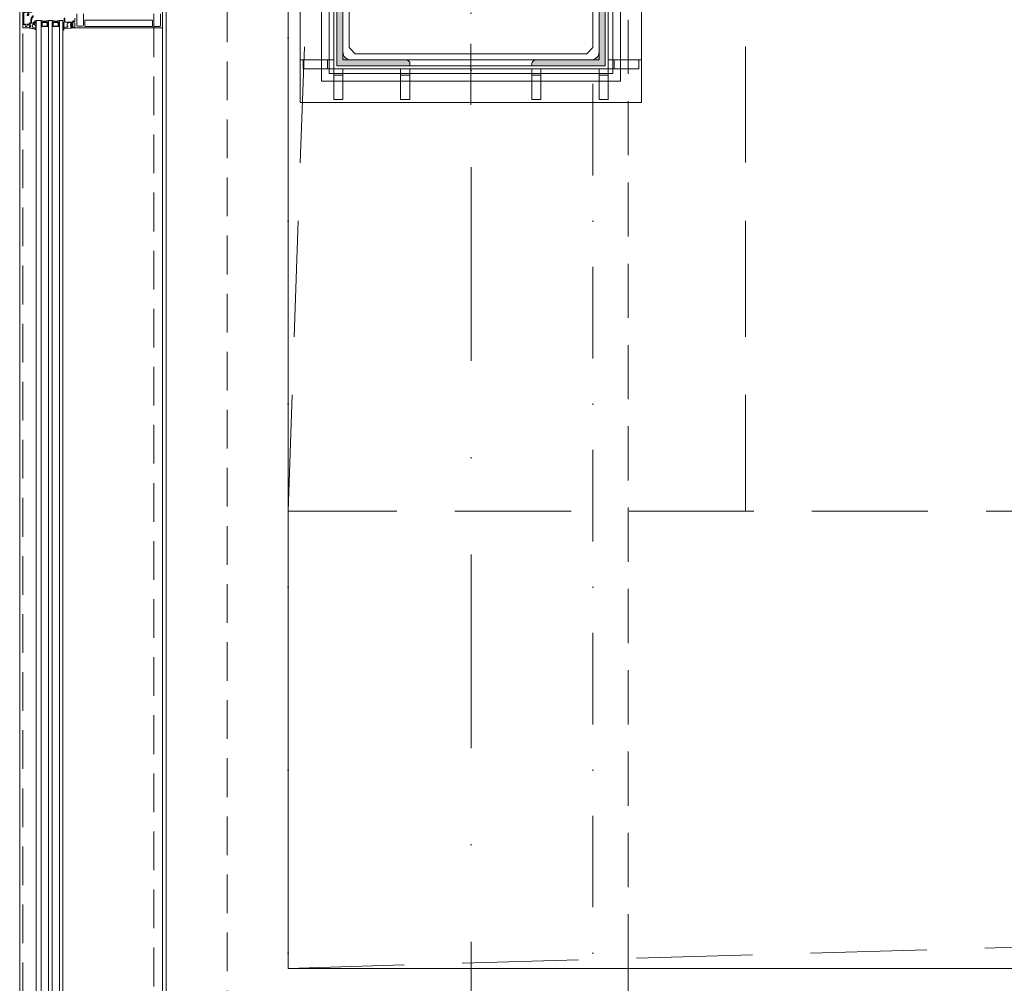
# Model space of a CAD drawing. Header units: millimetres. Extents: x 144573 to 336993, y 74252 to 247042.
# Tile 4 of 256: x 146721 to 148336, y 175031 to 176611. Entities that reach past the tile are written whole.
import ezdxf

# ---------------------------------------------------------------- set-up
doc = ezdxf.new("R2010")
doc.units = ezdxf.units.MM
for name, pattern in [('CK_Čerchovaná 50', [6, 3, -1.5, 0, -1.5]), ('DASHDOTX2', [2, 1, -0.5, 0, -0.5]), ('ČERCHOVANÁ', [25.4, 12.7, -6.35, 0, -6.35]), ('ČÁRKOVANÁ', [19.05, 12.7, -6.35])]:
    doc.linetypes.add(name, pattern=pattern)
for name, color, linetype, lineweight in [('FASÁDA DETAILNÍ', 255, 'Continuous', 0), ('HU-obrys', 255, 'Continuous', 0), ('HU-ocel pohled', 255, 'Continuous', 0), ('HU-ocel rez', 255, 'Continuous', 0), ('HU-osy', 255, 'DASHDOTX2', 0), ('HU-slaba odstin sedi 254', 255, 'Continuous', 0), ('KOTY 50', 255, 'Continuous', 0), ('NOVA', 255, 'Continuous', 0), ('NOVÁ TLUSTÁ', 255, 'Continuous', 0), ('OSY', 255, 'Continuous', 0), ('TENKA', 255, 'Continuous', 0)]:
    doc.layers.add(name, color=color, linetype=linetype, lineweight=lineweight)
doc.layers.get('KOTY 50').off()

# ---------------------------------------------------------------- blocks, each defined once
blk = doc.blocks.new('A$C657B7939')
at = {"layer": 'HU-slaba odstin sedi 254'}
h = blk.add_hatch(color=256, dxfattribs=at)
h.dxf.hatch_style = 1
h.paths.add_polyline_path([(0.01, 0.1135, 0.414214), (0.0035, 0.12), (0, 0.12), (0, 0), (0.12, 0), (0.12, 0.0035, 0.414214), (0.1135, 0.01), (0.023, 0.01, -0.414214), (0.01, 0.023)])
for p, q in [((0, 0.12), (0.0035, 0.12)), ((0, 0), (0, 0.12)), ((0.01, 0.1135), (0.01, 0.023)), ((0.023, 0.01), (0.1135, 0.01)), ((0.12, 0.0035), (0.12, 0)), ((0.12, 0), (0, 0))]:
    blk.add_line(p, q)
for centre, radius, start, end in [((0.0035, 0.1135), 0.0065, 0, 90), ((0.023, 0.023), 0.013, 180, 270), ((0.1135, 0.0035), 0.0065, 0, 90)]:
    blk.add_arc(centre, radius, start, end)
blk = doc.blocks.new('ztužení sloupů 2')
at = {"layer": 'HU-obrys', "ltscale": 100}
blk.add_lwpolyline([(141108.3, 177277.9), (141108.3, 176697.9), (141118.3, 176687.9), (141498.3, 176687.9), (141508.3, 176697.9), (141508.3, 177277.9), (141498.3, 177287.9), (141118.3, 177287.9)], close=True, dxfattribs=at)
at = {"layer": 'HU-ocel pohled'}
for p, q in [((141083.3, 177362.9), (141083.3, 177312.9)), ((141098.3, 177362.9), (141083.3, 177362.9)), ((141098.3, 177362.9), (141098.3, 177312.9)), ((141193, 177362.9), (141193, 177312.9)), ((141193, 177362.9), (141208, 177362.9)), ((141208, 177362.9), (141208, 177312.9)), ((141408, 177362.9), (141408, 177312.9)), ((141423, 177362.9), (141408, 177362.9)), ((141423, 177362.9), (141423, 177312.9)), ((141518.3, 177362.9), (141518.3, 177312.9)), ((141533.3, 177362.9), (141518.3, 177362.9)), ((141533.3, 177362.9), (141533.3, 177312.9)), ((141098.3, 177322.9), (141083.3, 177322.9)), ((141193, 177322.9), (141208, 177322.9)), ((141423, 177322.9), (141408, 177322.9)), ((141533.3, 177322.9), (141518.3, 177322.9)), ((141033.3, 177312.9), (141083.3, 177312.9)), ((141033.3, 177297.9), (141033.3, 177312.9)), ((141073.3, 177297.9), (141073.3, 177312.9)), ((141583.3, 177312.9), (141533.3, 177312.9)), ((141543.3, 177297.9), (141543.3, 177312.9)), ((141583.3, 177297.9), (141583.3, 177312.9)), ((141028, 177297.9), (141083.3, 177297.9)), ((141588, 177297.9), (141533.3, 177297.9)), ((141033.3, 177202.5), (141083.3, 177202.5)), ((141033.3, 177187.5), (141033.3, 177202.5)), ((141073.3, 177187.5), (141073.3, 177202.5)), ((141583.3, 177202.9), (141533.3, 177202.9)), ((141543.3, 177187.9), (141543.3, 177202.9)), ((141583.3, 177187.9), (141583.3, 177202.9)), ((141033.3, 177187.5), (141083.3, 177187.5)), ((141583.3, 177187.9), (141533.3, 177187.9)), ((141033.3, 176995.4), (141083.3, 176995.4)), ((141033.3, 176980.4), (141033.3, 176995.4)), ((141073.3, 176980.4), (141073.3, 176995.4)), ((141583.3, 176995.4), (141533.3, 176995.4)), ((141543.3, 176980.4), (141543.3, 176995.4)), ((141583.3, 176980.4), (141583.3, 176995.4)), ((141033.3, 176980.4), (141083.3, 176980.4)), ((141583.3, 176980.4), (141533.3, 176980.4)), ((141033.3, 176788.2), (141083.3, 176788.2)), ((141033.3, 176773.2), (141033.3, 176788.2)), ((141073.3, 176773.2), (141073.3, 176788.2)), ((141583.3, 176787.9), (141533.3, 176787.9)), ((141543.3, 176772.9), (141543.3, 176787.9)), ((141583.3, 176772.9), (141583.3, 176787.9)), ((141033.3, 176773.2), (141083.3, 176773.2)), ((141583.3, 176772.9), (141533.3, 176772.9)), ((141028, 176677.9), (141083.3, 176677.9)), ((141033.3, 176662.9), (141033.3, 176677.9)), ((141073.3, 176662.9), (141073.3, 176677.9)), ((141588, 176677.9), (141533.3, 176677.9)), ((141543.3, 176662.9), (141543.3, 176677.9)), ((141583.3, 176662.9), (141583.3, 176677.9)), ((141033.3, 176662.9), (141083.3, 176662.9)), ((141083.3, 176612.9), (141083.3, 176662.9)), ((141098.3, 176612.9), (141098.3, 176662.9)), ((141193, 176612.9), (141193, 176662.9)), ((141208, 176612.9), (141208, 176662.9)), ((141408, 176612.9), (141408, 176662.9)), ((141423, 176612.9), (141423, 176662.9)), ((141518.3, 176612.9), (141518.3, 176662.9)), ((141533.3, 176612.9), (141533.3, 176662.9)), ((141583.3, 176662.9), (141533.3, 176662.9)), ((141098.3, 176652.9), (141083.3, 176652.9)), ((141193, 176652.9), (141208, 176652.9)), ((141423, 176652.9), (141408, 176652.9)), ((141533.3, 176652.9), (141518.3, 176652.9)), ((141098.3, 176612.9), (141083.3, 176612.9)), ((141193, 176612.9), (141208, 176612.9)), ((141423, 176612.9), (141408, 176612.9)), ((141533.3, 176612.9), (141518.3, 176612.9))]:
    blk.add_line(p, q, dxfattribs=at)
for points in [[(141028, 177367.9), (141028, 176607.9), (141588, 176607.9), (141588, 177367.9)], [(141083.3, 177312.9), (141083.3, 176662.9), (141533.3, 176662.9), (141533.3, 177312.9)], [(141098.3, 177297.9), (141098.3, 176677.9), (141518.3, 176677.9), (141518.3, 177297.9)]]:
    blk.add_lwpolyline(points, close=True, dxfattribs=at)
at = {"layer": 'HU-osy', "ltscale": 100}
for p, q in [((141308.3, 176604.2), (141308.3, 177371.5)), ((141662.8, 176987.9), (140895.4, 176987.9))]:
    blk.add_line(p, q, dxfattribs=at)
at = {"layer": 'NOVÁ TLUSTÁ', "ltscale": 5}
for points in [[(141063.3, 177332.9), (141553.3, 177332.9), (141553.3, 176642.9), (141063.3, 176642.9)], [(141075.8, 177320.4), (141540.8, 177320.4), (141540.8, 176655.4), (141075.8, 176655.4)], [(141088.3, 177307.9), (141528.3, 177307.9), (141528.3, 176667.9), (141088.3, 176667.9)]]:
    blk.add_lwpolyline(points, close=True, dxfattribs=at)
at = {"layer": 'HU-ocel rez', "ltscale": 30}
for p, xscale, yscale, rotation in [((141088.3, 177307.9), 1000, 1000, 270), ((141528.3, 177307.9), -1000.000000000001, 1000.000000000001, 90), ((141088.3, 176667.9), -1000, 1000, 270), ((141528.3, 176667.9), 1000.000000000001, 1000.000000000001, 90)]:
    blk.add_blockref('A$C657B7939', p, dxfattribs=dict(at, xscale=xscale, yscale=yscale, rotation=rotation))
blk = doc.blocks.new('433270')
blk.add_lwpolyline([(1, 0, 0.414364), (0, -1), (0, -1.4, 0.255924), (0.2, -1.8, -0.547723), (0.2, -3.2, 0.255924), (0, -3.6), (0, -14.6, 0.414214), (0.3, -14.9), (1.2, -14.9, 0.414214), (1.7, -14.4), (1.7, -10.3, -0.414214), (2, -10), (6, -10, 0.414248), (7, -9), (7, -7.7, 0.414179), (6.5, -7.2), (5.7, -7.2, 0.414232), (5.4, -7.5), (5.4, -8.2, -0.414198), (5.1, -8.5), (2.8, -8.5, -0.414204), (1.8, -7.5), (1.8, -4.5, -0.147432), (2, -3.9, 0.147461), (2.4, -2.5), (2.4, -2.3, -0.414214), (2.9, -1.8), (21.9, -1.8, -0.668178), (22.2, -2.7), (22.2, -2.7, 1), (21.6, -3.3), (21.5, -3.4, 0.198912), (21.4, -3.7), (21.4, -4, 0.414214), (22.1, -4.7), (22.4, -4.7, 0.576988), (22.6, -4.3, -0.311246), (24.6, -4.3, 0.576988), (24.8, -4.7), (25.3, -4.7, -0.260065), (25.3, -6.6), (24.8, -6.6, 0.576988), (24.6, -7.1, -0.311246), (22.6, -7.1, 0.576988), (22.4, -6.6), (22.1, -6.6, 0.414214), (21.4, -7.3), (21.4, -7.6, 0.267949), (21.6, -8), (21.9, -8.2, -0.637047), (21.7, -10), (19.8, -10.7, 0.315299), (19.5, -11.2), (19.5, -11.5, 0.520567), (20.2, -12), (22.8, -11, -0.520567), (23.5, -11.5), (23.5, -12.5, 0.414062), (24, -13), (25, -13, 0.414186), (25.5, -12.5), (25.5, -11.5, -0.414182), (26, -11), (27, -11, 0.414214), (27.5, -10.5), (27.5, -0.5, 0.414214), (27, 0), (1, 0)], format="xyb", close=True)
blk = doc.blocks.new('284325')
for points in [[(0.8, -5.2, -0.560316), (0.9, -4.7), (1.9, -4.4, 0.3153), (2.1, -4.1), (2.1, -1.9, 0.451558), (1.8, -1.6), (0.9, -1.7, -0.399586), (0.6, -1.5), (0.3, -0.1, -0.415977), (0.5, 0.3, 0.024107), (6.1, 1.2, 0.076636), (9, 2.3, -0.577615), (10.8, 1.3), (10, 1.4, 0.283171), (9.1, 0.9, -0.168429), (7.1, -0.7), (5.9, -1.2, 0.315302), (5.2, -2.1), (5.2, -4.2, 0.269719), (6.8, -6.8, -0.194797), (10.2, -11.5, -0.342663), (9.2, -11.2, 0.119207), (5.4, -7.6, 0.578571), (3.6, -8.6), (3.6, -11.8, 0.176415), (6.2, -18.7, -1), (5.2, -19.5, -0.176415), (2.4, -11.8), (2.4, -8.9, 0.208286), (0.8, -5.2)], [(9, -6.7), (10.3, -8.8, -0.134555), (10.8, -10.6, -0.339795), (10.2, -11.5, 0.194788), (6.8, -6.8, -0.269736), (5.2, -4.2), (5.2, -2.1, -0.315302), (5.9, -1.2), (7.1, -0.7, 0.168429), (9.1, 0.9, -0.283167), (10, 1.4), (10.8, 1.3), (10.8, -0.7, -0.070852), (10.7, -1.3), (9.9, -3.9, -0.241839), (9.1, -4.8), (7.9, -5.2, 0.836024), (8.1, -6.2), (8.1, -6.2, -0.255349), (9, -6.7)]]:
    blk.add_lwpolyline(points, format="xyb", close=True)
blk = doc.blocks.new('284336')
for points in [[(-0.7, -9.6), (-10, -9.6, 0.414511), (-10.5, -10.1), (-10.5, -15.5, -1), (-11.7, -15.5), (-11.7, -9.6), (-12.7, -8.9, -0.668884), (-12.6, -8.2), (-12, -8, 0.766384), (-12, -7.2), (-12.6, -7, -0.76831), (-12.6, -6.2), (-12, -6, 0.766384), (-12, -5.2), (-12.6, -5, -0.76831), (-12.6, -4.2), (-12, -4, 0.766384), (-12, -3.2), (-12.6, -3, -0.877523), (-12.5, -2.2), (-12.1, -2.2, 0.698129), (-11.8, -1.5, -0.220231), (-12.9, 0.8), (-12.9, 3.5, -0.157143), (-12.8, 3.7), (-12.7, 3.4, -0.067482), (-12.5, 2.5, 0.393136), (-8.7, -1), (-6.1, -1, -0.414214), (-5.6, -1.5), (-5.6, -2.2, -0.267949), (-5.9, -2.6), (-6.4, -2.9, 0.267949), (-6.6, -3.4), (-6.6, -5.8, 0.267949), (-6.4, -6.3), (-5.9, -6.6, -0.267949), (-5.6, -7), (-5.6, -8.1, 0.414215), (-5.1, -8.6), (-0.4, -8.6), (-0.4, -9.3, -0.414212), (-0.7, -9.6)], [(-0.4, 0), (-0.4, -2, 0.990243), (-0.4, -3), (0.9, -3, 0.414214), (1.2, -2.7), (1.2, -2.6, -0.668123), (1.7, -2.4), (2.7, -3.4, -0.199004), (2.9, -3.8), (2.9, -5.4, -0.199038), (2.7, -5.8), (1.7, -6.8, -0.668191), (1.2, -6.6), (1.2, -6.5, 0.414214), (0.9, -6.2), (-0.4, -6.2, 0.990269), (-0.4, -7.2), (-0.4, -8.6), (-5.1, -8.6, -0.414215), (-5.6, -8.1), (-5.6, -7, 0.267949), (-5.8, -6.6), (-6.3, -6.3, -0.267949), (-6.6, -5.8), (-6.6, -3.4, -0.267949), (-6.3, -3), (-5.8, -2.7, 0.267949), (-5.6, -2.2), (-5.6, -1.5, 0.414214), (-6.1, -1), (-8.7, -1, -0.393156), (-12.5, 2.5, 0.067572), (-12.7, 3.4), (-12.8, 3.7, -0.637545), (-12.1, 3.5), (-11.9, 2.5, 0.344315), (-10.1, 0.9), (0, 0.4, -0.406913), (0.4, 0), (-0.4, 0)], [(1.7, -4.3, 0.414235), (1.2, -3.8), (-0.7, -3.8, 0.414214), (-1.2, -4.3), (-1.2, -4.9, 0.414214), (-0.7, -5.4), (1.2, -5.4, 0.414235), (1.7, -4.9), (1.7, -4.3)]]:
    blk.add_lwpolyline(points, format="xyb", close=True)

msp = doc.modelspace()

# ---------------------------------------------------------------- linework, layer by layer
at = {"layer": 'FASÁDA DETAILNÍ'}
for p, q in [((146748.479, 176609.759), (146748.479, 174660.259)), ((146756.48, 176609.759), (146748.479, 176609.759)), ((146748.48, 176609.759), (146756.48, 176609.759)), ((146756.479, 174650.259), (146756.479, 176609.759)), ((146768.479, 176609.759), (146768.479, 174674.259)), ((146774.48, 176609.759), (146768.479, 176609.759)), ((146768.48, 176609.759), (146774.48, 176609.759)), ((146774.479, 174674.259), (146774.479, 176609.759)), ((146786.479, 176609.759), (146786.479, 174692.259)), ((146786.48, 176609.759), (146792.48, 176609.759)), ((146792.48, 176609.759), (146786.48, 176609.759)), ((146792.479, 174692.259), (146792.479, 176609.759))]:
    msp.add_line(p, q, dxfattribs=at)
for points in [[(173301.48, 174615.259), (146721.48, 174615.259), (146721.48, 198295.259), (173301.48, 198295.259)], [(173061.48, 174855.259), (146961.48, 174855.259), (146961.48, 198055.259), (173061.48, 198055.259)], [(146767.48, 176599.759), (146767.48, 176605.759), (146765.48, 176607.759), (146759.48, 176607.759), (146757.48, 176605.759), (146757.48, 176599.759), (146761.98, 176599.759), (146761.98, 176600.259), (146762.98, 176600.259), (146762.98, 176599.759)], [(146758.48, 176600.759), (146766.48, 176600.759), (146766.48, 176605.344), (146765.066, 176606.759), (146760.033, 176606.759), (146758.48, 176605.344)], [(146785.48, 176599.759), (146785.48, 176605.759), (146783.48, 176607.759), (146777.48, 176607.759), (146775.48, 176605.759), (146775.48, 176599.759), (146779.98, 176599.759), (146779.98, 176600.259), (146780.98, 176600.259), (146780.98, 176599.759)], [(146776.48, 176600.759), (146784.48, 176600.759), (146784.48, 176605.344), (146783.066, 176606.759), (146778.033, 176606.759), (146776.48, 176605.344)]]:
    msp.add_lwpolyline(points, close=True, dxfattribs=at)
at = {"layer": 'FASÁDA DETAILNÍ', "linetype": 'ČÁRKOVANÁ', "ltscale": 5}
for points in [[(173296.48, 174620.259), (146726.48, 174620.259), (146726.48, 198290.259), (173296.48, 198290.259)], [(173081.48, 174835.259), (146941.48, 174835.259), (146941.48, 198075.259), (173081.48, 198075.259)], [(172961.48, 174955.259), (147061.48, 174955.259), (147061.48, 197955.259), (172961.48, 197955.259)]]:
    msp.add_lwpolyline(points, close=True, dxfattribs=at)
at = {"layer": 'FASÁDA DETAILNÍ'}
for points in [[(146955.48, 176624.259), (146955.48, 176598.759, -0.41421354), (146954.48, 176597.759), (146954.48, 176597.759), (146805.98, 176597.759, -0.41421359), (146805.48, 176598.259), (146805.48, 176599.559, -0.41421972), (146805.98, 176600.059), (146806.48, 176600.059), (146806.48, 176599.059), (146810.98, 176599.059, 0.41421356), (146811.98, 176600.059), (146811.98, 176604.759, 0.41421356), (146810.98, 176605.759), (146806.48, 176605.759), (146806.48, 176604.059), (146805.98, 176604.059, -0.41420125), (146805.48, 176604.559), (146805.48, 176606.559, -0.41421356), (146805.98, 176607.059), (146808.123, 176607.059, 0.41421356), (146808.623, 176607.559), (146808.623, 176609.359), (146809.874, 176609.359), (146809.874, 176608.159), (146811.68, 176608.159, 0.41421356), (146811.98, 176608.459), (146811.98, 176613.757, 0.41416675)], [(146814.98, 176620.615), (146814.98, 176602.25, 0.41421356), (146816.48, 176600.75), (146819.981, 176600.75, 0.39998513), (146820.981, 176600.75), (146824.68, 176600.75, 0.41421356), (146826.18, 176602.25), (146826.18, 176620.615, -0.13165045)], [(146941.28, 176620.605), (146941.28, 176601.75, 0.41423155), (146942.78, 176600.25), (146946.49, 176600.25, 0.39998513), (146947.49, 176600.25), (146950.98, 176600.25, 0.41423155), (146952.48, 176601.75), (146952.48, 176620.605, -0.11693652)]]:
    msp.add_lwpolyline(points, format="xyb", dxfattribs=at)
msp.add_lwpolyline([(146828.68, 176599.859), (146938.78, 176599.859, 0.41421356), (146939.28, 176600.359), (146939.28, 176610.059, 0.41421356), (146938.78, 176610.559), (146828.68, 176610.559, 0.41421356), (146828.18, 176610.059), (146828.18, 176600.359, 0.41421356), (146828.68, 176599.859)], format="xyb", close=True, dxfattribs=at)
msp.add_lwpolyline([(147774.98, 174729.259), (146955.48, 174729.259), (146955.48, 176598.759)], dxfattribs=at)
for centre, radius, start, end in [((146762.48, 176631.65), 22.699, 254.672775, 285.327225), ((146757.832, 176604.208), 3.546, 67.293824, 112.409048), ((146757.718, 176604.575), 2.897, 65.306674, 115.295152), ((146757.549, 176604.923), 2.248, 61.527342, 118.402815), ((146757.405, 176605.167), 1.712, 57.294949, 122.685651), ((146757.266, 176605.328), 1.263, 51.965628, 128.499565), ((146757.118, 176605.418), 0.879, 43.994908, 136.496438), ((146756.98, 176605.406), 0.596, 33.03656, 146.96344), ((146756.98, 176605.113), 0.596, 33.03656, 146.96344), ((146756.98, 176604.821), 0.596, 33.03656, 146.96344), ((146756.98, 176604.528), 0.596, 33.03656, 146.96344), ((146756.98, 176604.236), 0.596, 33.03656, 146.96344), ((146767.128, 176604.208), 3.546, 67.590952, 112.706176), ((146767.242, 176604.575), 2.897, 64.704848, 114.693326), ((146767.411, 176604.923), 2.248, 61.597185, 118.472658), ((146767.555, 176605.167), 1.712, 57.314349, 122.705051), ((146767.694, 176605.328), 1.263, 51.500435, 128.034372), ((146767.842, 176605.418), 0.879, 43.503562, 136.005092), ((146767.98, 176605.406), 0.596, 33.03656, 146.96344), ((146767.98, 176605.113), 0.596, 33.03656, 146.96344), ((146767.98, 176604.821), 0.596, 33.03656, 146.96344), ((146767.98, 176604.528), 0.596, 33.03656, 146.96344), ((146767.98, 176604.236), 0.596, 33.03656, 146.96344), ((146780.48, 176631.65), 22.699, 254.672775, 285.327225), ((146775.832, 176604.208), 3.546, 67.293824, 112.409048), ((146775.718, 176604.575), 2.897, 65.306674, 115.295152), ((146775.549, 176604.923), 2.248, 61.527342, 118.402815), ((146775.405, 176605.167), 1.712, 57.294949, 122.685651), ((146775.266, 176605.328), 1.263, 51.965628, 128.499565), ((146775.118, 176605.418), 0.879, 43.994908, 136.496438), ((146774.98, 176605.406), 0.596, 33.03656, 146.96344), ((146774.98, 176605.113), 0.596, 33.03656, 146.96344), ((146774.98, 176604.821), 0.596, 33.03656, 146.96344), ((146774.98, 176604.528), 0.596, 33.03656, 146.96344), ((146774.98, 176604.236), 0.596, 33.03656, 146.96344), ((146785.128, 176604.208), 3.546, 67.590952, 112.706176), ((146785.242, 176604.575), 2.897, 64.704848, 114.693326), ((146785.411, 176604.923), 2.248, 61.597185, 118.472658), ((146785.555, 176605.167), 1.712, 57.314349, 122.705051), ((146785.694, 176605.328), 1.263, 51.500435, 128.034372), ((146785.842, 176605.418), 0.879, 43.503562, 136.005092), ((146785.98, 176605.406), 0.596, 33.03656, 146.96344), ((146785.98, 176605.113), 0.596, 33.03656, 146.96344), ((146785.98, 176604.821), 0.596, 33.03656, 146.96344), ((146785.98, 176604.528), 0.596, 33.03656, 146.96344), ((146785.98, 176604.236), 0.596, 33.03656, 146.96344), ((146756.98, 176603.943), 0.596, 33.03656, 146.96344), ((146756.98, 176603.651), 0.596, 33.03656, 146.96344), ((146756.98, 176603.358), 0.596, 33.03656, 146.96344), ((146756.98, 176603.066), 0.596, 33.03656, 146.96344), ((146756.98, 176602.773), 0.596, 33.03656, 146.96344), ((146756.98, 176602.481), 0.596, 33.03656, 146.96344), ((146756.98, 176602.188), 0.596, 33.03656, 146.96344), ((146756.98, 176601.896), 0.596, 33.03656, 146.96344), ((146767.98, 176603.943), 0.596, 33.03656, 146.96344), ((146767.98, 176603.651), 0.596, 33.03656, 146.96344), ((146767.98, 176603.358), 0.596, 33.03656, 146.96344), ((146767.98, 176603.066), 0.596, 33.03656, 146.96344), ((146767.98, 176602.773), 0.596, 33.03656, 146.96344), ((146767.98, 176602.481), 0.596, 33.03656, 146.96344), ((146767.98, 176602.188), 0.596, 33.03656, 146.96344), ((146767.98, 176601.896), 0.596, 33.03656, 146.96344), ((146774.98, 176603.943), 0.596, 33.03656, 146.96344), ((146774.98, 176603.651), 0.596, 33.03656, 146.96344), ((146774.98, 176603.358), 0.596, 33.03656, 146.96344), ((146774.98, 176603.066), 0.596, 33.03656, 146.96344), ((146774.98, 176602.773), 0.596, 33.03656, 146.96344), ((146774.98, 176602.481), 0.596, 33.03656, 146.96344), ((146774.98, 176602.188), 0.596, 33.03656, 146.96344), ((146774.98, 176601.896), 0.596, 33.03656, 146.96344), ((146785.98, 176603.943), 0.596, 33.03656, 146.96344), ((146785.98, 176603.651), 0.596, 33.03656, 146.96344), ((146785.98, 176603.358), 0.596, 33.03656, 146.96344), ((146785.98, 176603.066), 0.596, 33.03656, 146.96344), ((146785.98, 176602.773), 0.596, 33.03656, 146.96344), ((146785.98, 176602.481), 0.596, 33.03656, 146.96344), ((146785.98, 176602.188), 0.596, 33.03656, 146.96344), ((146785.98, 176601.896), 0.596, 33.03656, 146.96344)]:
    msp.add_arc(centre, radius, start, end, dxfattribs=at)
at = {"layer": 'NOVA', "linetype": 'ČÁRKOVANÁ', "ltscale": 15}
for p, q in [((147161.48, 175805.259), (147911.48, 197105.259)), ((147911.48, 175805.259), (147161.48, 175805.259)), ((147161.48, 175055.259), (172861.48, 175805.259))]:
    msp.add_line(p, q, dxfattribs=at)
at = {"layer": 'NOVA'}
for p, q in [((147161.48, 175055.259), (147161.48, 190997.759)), ((147161.48, 175355.259), (147161.48, 175055.259))]:
    msp.add_line(p, q, dxfattribs=at)
at = {"layer": 'NOVA', "ltscale": 5}
for p, q in [((147161.48, 175055.259), (147161.48, 190997.759)), ((147161.48, 175355.259), (147161.48, 175055.259)), ((147718.98, 175055.259), (147161.48, 175055.259)), ((151885.98, 175055.259), (147161.48, 175055.259))]:
    msp.add_line(p, q, dxfattribs=at)
at = {"layer": 'NOVA', "linetype": 'ČÁRKOVANÁ', "ltscale": 15}
msp.add_lwpolyline([(154211.48, 175805.259), (147911.48, 175805.259), (147911.48, 197105.259), (154211.48, 197105.259)], dxfattribs=at)
at = {"layer": 'OSY', "linetype": 'ČERCHOVANÁ', "ltscale": 25}
msp.add_line((147461.48, 199232.667), (147461.48, 174158.02), dxfattribs=at)
at = {"layer": 'TENKA', "linetype": 'CK_Čerchovaná 50', "ltscale": 50}
for p, q in [((147161.48, 174855.259), (147161.48, 198055.259)), ((147661.48, 174855.259), (147661.48, 176555.259))]:
    msp.add_line(p, q, dxfattribs=at)
at = {"layer": 'TENKA', "ltscale": 20}
for p, q in [((147161.48, 175055.259), (147161.48, 179217.759)), ((147718.98, 175055.259), (147161.48, 175055.259)), ((147718.98, 174735.259), (147718.98, 175055.259))]:
    msp.add_line(p, q, dxfattribs=at)
at = {"layer": 'TENKA', "linetype": 'ČÁRKOVANÁ', "ltscale": 7}
msp.add_lwpolyline([(147718.98, 197855.259), (172861.48, 197855.259), (172861.48, 175055.259), (147718.98, 175055.259)], close=True, dxfattribs=at)

# ---------------------------------------------------------------- block references
at = {"layer": 'FASÁDA DETAILNÍ', "xscale": -1}
for name, p, rotation in [('433270', (146726.48, 176625.259), 90), ('284325', (146737.34, 176597.759), 180), ('284336', (146805.89, 176597.759), 180)]:
    msp.add_blockref(name, p, dxfattribs=dict(at, rotation=rotation))
at = {"layer": 'KOTY 50'}
msp.add_blockref('ztužení sloupů 2', (6153.153, -132.6), dxfattribs=at)

doc.saveas('drawing.dxf')
